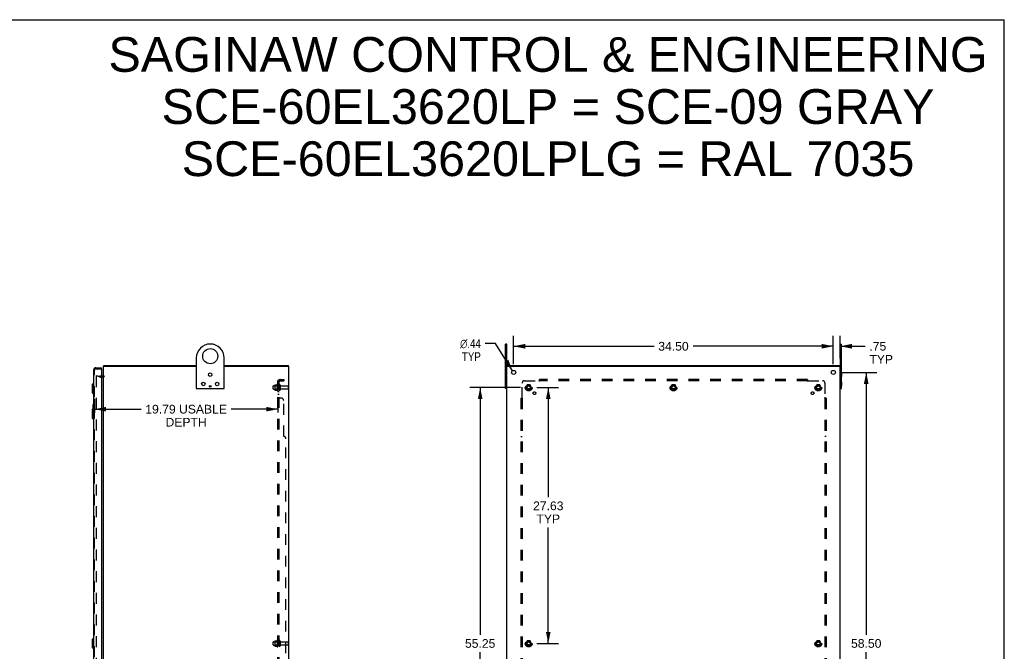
# Model space of a CAD drawing. Header units: inches. Extents: x 0 to 212, y 0 to 138.
# Tile 7 of 7: x 106 to 212, y 69 to 138. Entities that reach past the tile are written whole.
import ezdxf

# ---------------------------------------------------------------- set-up
doc = ezdxf.new("R2010")
doc.units = ezdxf.units.IN
doc.header["$LTSCALE"] = 11.6875
doc.header["$MEASUREMENT"] = 0
doc.linetypes.add('HIDDEN', pattern=[0.2, 0.1, -0.1])
doc.layers.get('0').update_dxf_attribs({"linetype": 'CONTINUOUS'})
for name, color, linetype in [('DEFAULT_2', 8, 'HIDDEN'), ('DIMENSIONS', 7, 'CONTINUOUS'), ('DOOR_ASSEMBLY', 7, 'CONTINUOUS'), ('SUBPANEL', 7, 'CONTINUOUS')]:
    doc.layers.add(name, color=color, linetype=linetype)
doc.styles.get("Standard").update_dxf_attribs({"font": 'arial.ttf'})
doc.styles.add('TEXTSTYLE_1', font='gdt', dxfattribs={"width": 0.8})
doc.dimstyles.new('DIMSTYLE_1', dxfattribs={"dimtxt": 0.9375, "dimasz": 1.25, "dimexe": 0.09, "dimexo": 0.07, "dimgap": 0.0375, "dimtad": 0, "dimtih": 1, "dimtoh": 1, "dimzin": 4, "dimdsep": 46, "dimtxsty": 'Standard', "dimblk": '_FILLED', "dimblk1": '_FILLED', "dimblk2": '_FILLED', "dimcen": 0.09, "dimadec": 3, "dimazin": 1, "dimtfac": 1, "dimtdec": 3, "dimtofl": 0, "dimtmove": 0, "dimatfit": 3, "dimldrblk": '_FILLED', "dimfxl": 0, "dimtolj": 1, "dimtzin": 4, "dimarcsym": 0})
doc.dimstyles.new('DIMSTYLE_2', dxfattribs={"dimtxt": 0.9375, "dimasz": 1.25, "dimexe": 0.09, "dimexo": 0.07, "dimgap": 0.09, "dimtad": 0, "dimtih": 1, "dimtoh": 1, "dimzin": 4, "dimdsep": 46, "dimtxsty": 'Standard', "dimblk": '_FILLED', "dimblk1": '_FILLED', "dimblk2": '_FILLED', "dimcen": 0.09, "dimadec": 3, "dimazin": 1, "dimtfac": 1, "dimtdec": 3, "dimtofl": 0, "dimtmove": 0, "dimatfit": 1, "dimldrblk": '_FILLED', "dimfxl": 0, "dimtolj": 1, "dimtzin": 4, "dimarcsym": 0})

# ---------------------------------------------------------------- blocks, each defined once
blk = doc.blocks.new('_FILLED')
at = {"color": 0, "linetype": 'ByBlock'}
blk.add_solid([(0, 0), (-1, 0.2), (-1, -0.2)], dxfattribs=at)
blk = doc.blocks.new('*D6')
at = {"layer": 'DIMENSIONS', "color": 2, "linetype": 'Continuous'}
for p, q in [((114.32, 96.6), (114.32, 95.08)), ((134.11, 96.6), (134.11, 95.11)), ((114.32, 95.47), (119.35, 95.47)), ((134.11, 95.47), (129.08, 95.47))]:
    blk.add_line(p, q, dxfattribs=at)
at = {"layer": 'DIMENSIONS', "color": 2, "linetype": 'Continuous', "xscale": 1.25, "yscale": 1.25, "zscale": 1.25, "rotation": 180}
blk.add_blockref('_FILLED', (114.32, 95.47), dxfattribs=at)
at = {"layer": 'DIMENSIONS', "color": 2, "linetype": 'Continuous', "xscale": 1.25, "yscale": 1.25, "zscale": 1.25}
blk.add_blockref('_FILLED', (134.11, 95.47), dxfattribs=at)
at = {"layer": 'DIMENSIONS', "color": 2, "linetype": 'Continuous', "insert": (124.21, 95.94), "char_height": 0.9375, "width": 8.7965, "attachment_point": 2, "line_spacing_factor": 0.9}
blk.add_mtext('19.79 USABLE\\PDEPTH', dxfattribs=at)
blk = doc.blocks.new('*D7')
at = {"layer": 'DIMENSIONS', "color": 2, "linetype": 'Continuous'}
for p, q in [((194.05, 100.31), (194.05, 103.39)), ((194.8, 100.99), (194.8, 103.39)), ((194.05, 102.26), (191.55, 102.26)), ((194.8, 102.26), (197.47, 102.26))]:
    blk.add_line(p, q, dxfattribs=at)
at = {"layer": 'DIMENSIONS', "color": 2, "linetype": 'Continuous', "xscale": 1.25, "yscale": 1.25, "zscale": 1.25}
blk.add_blockref('_FILLED', (194.05, 102.26), dxfattribs=at)
at = {"layer": 'DIMENSIONS', "color": 2, "linetype": 'Continuous', "xscale": 1.25, "yscale": 1.25, "zscale": 1.25, "rotation": 180}
blk.add_blockref('_FILLED', (194.8, 102.26), dxfattribs=at)
at = {"layer": 'DIMENSIONS', "color": 2, "linetype": 'Continuous', "insert": (197.94, 102.73), "char_height": 0.938, "width": 2.5407, "attachment_point": 1, "line_spacing_factor": 0.9}
blk.add_mtext('.75\\PTYP', dxfattribs=at)
blk = doc.blocks.new('*D9')
at = {"layer": 'DIMENSIONS', "color": 2, "linetype": 'Continuous'}
for p, q in [((159.55, 100.31), (159.55, 103.39)), ((194.05, 100.31), (194.05, 103.39)), ((159.55, 102.26), (174.7, 102.26)), ((194.05, 102.26), (178.91, 102.26))]:
    blk.add_line(p, q, dxfattribs=at)
at = {"layer": 'DIMENSIONS', "color": 2, "linetype": 'Continuous', "xscale": 1.25, "yscale": 1.25, "zscale": 1.25, "rotation": 180}
blk.add_blockref('_FILLED', (159.55, 102.26), dxfattribs=at)
at = {"layer": 'DIMENSIONS', "color": 2, "linetype": 'Continuous', "xscale": 1.25, "yscale": 1.25, "zscale": 1.25}
blk.add_blockref('_FILLED', (194.05, 102.26), dxfattribs=at)
at = {"layer": 'DIMENSIONS', "color": 2, "linetype": 'Continuous', "insert": (176.8, 102.73), "char_height": 0.938, "width": 3.276, "attachment_point": 2, "line_spacing_factor": 0.9}
blk.add_mtext('34.50', dxfattribs=at)
blk = doc.blocks.new('*D10')
at = {"layer": 'DIMENSIONS', "color": 2, "linetype": 'Continuous'}
for p, q in [((194.93, 99.44), (198.73, 99.44)), ((197.6, 99.44), (197.6, 71.13)), ((197.6, 40.94), (197.6, 69.25)), ((194.93, 40.94), (198.73, 40.94))]:
    blk.add_line(p, q, dxfattribs=at)
at = {"layer": 'DIMENSIONS', "color": 2, "linetype": 'Continuous', "xscale": 1.25, "yscale": 1.25, "zscale": 1.25}
for p, rotation in [((197.6, 99.44), 90), ((197.6, 40.94), 270)]:
    blk.add_blockref('_FILLED', p, dxfattribs=dict(at, rotation=rotation))
at = {"layer": 'DIMENSIONS', "color": 2, "linetype": 'Continuous', "insert": (197.6, 70.66), "char_height": 0.938, "width": 3.276, "attachment_point": 2, "line_spacing_factor": 0.9}
blk.add_mtext('58.50', dxfattribs=at)
blk = doc.blocks.new('*D11')
at = {"layer": 'DIMENSIONS', "color": 2, "linetype": 'Continuous'}
for p, q in [((157.58, 102.55), (156.48, 102.55)), ((159.44, 99.62), (157.58, 102.55))]:
    blk.add_line(p, q, dxfattribs=at)
at = {"layer": 'DIMENSIONS', "color": 2, "linetype": 'Continuous', "xscale": 1.25, "yscale": 1.25, "zscale": 1.25, "rotation": 302.4569621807}
blk.add_blockref('_FILLED', (159.44, 99.62), dxfattribs=at)
at = {"layer": 'DIMENSIONS', "color": 2, "linetype": 'Continuous', "insert": (156.01, 103.02), "char_height": 0.9375, "width": 3.0692, "attachment_point": 3, "line_spacing_factor": 0.9, "style": 'TEXTSTYLE_1'}
blk.add_mtext('{\\fgdt;n}\\fArial;.44\\PTYP', dxfattribs=at)
blk = doc.blocks.new('*D12')
at = {"layer": 'DIMENSIONS', "color": 2, "linetype": 'Continuous'}
for p, q in [((160.3, 97.81), (154.81, 97.81)), ((155.94, 97.81), (155.94, 71.13)), ((155.94, 42.56), (155.94, 69.25)), ((160.3, 42.56), (154.81, 42.56))]:
    blk.add_line(p, q, dxfattribs=at)
at = {"layer": 'DIMENSIONS', "color": 2, "linetype": 'Continuous', "xscale": 1.25, "yscale": 1.25, "zscale": 1.25}
for p, rotation in [((155.94, 97.81), 90), ((155.94, 42.56), 270)]:
    blk.add_blockref('_FILLED', p, dxfattribs=dict(at, rotation=rotation))
at = {"layer": 'DIMENSIONS', "color": 2, "linetype": 'Continuous', "insert": (155.94, 70.66), "char_height": 0.938, "width": 3.276, "attachment_point": 2, "line_spacing_factor": 0.9}
blk.add_mtext('55.25', dxfattribs=at)
blk = doc.blocks.new('*D13')
at = {"layer": 'DIMENSIONS', "color": 2, "linetype": 'Continuous'}
for p, q in [((162.05, 97.81), (164.41, 97.81)), ((163.29, 97.81), (163.29, 85.98)), ((163.29, 70.19), (163.29, 82.7)), ((162.05, 70.19), (164.41, 70.19))]:
    blk.add_line(p, q, dxfattribs=at)
at = {"layer": 'DIMENSIONS', "color": 2, "linetype": 'Continuous', "xscale": 1.25, "yscale": 1.25, "zscale": 1.25}
for p, rotation in [((163.29, 97.81), 90), ((163.29, 70.19), 270)]:
    blk.add_blockref('_FILLED', p, dxfattribs=dict(at, rotation=rotation))
at = {"layer": 'DIMENSIONS', "color": 2, "linetype": 'Continuous', "insert": (163.29, 85.51), "char_height": 0.938, "width": 3.276, "attachment_point": 2, "line_spacing_factor": 0.9}
blk.add_mtext('27.63\\PTYP', dxfattribs=at)

msp = doc.modelspace()

# ---------------------------------------------------------------- linework, layer by layer
at = {"color": 7, "linetype": 'Continuous'}
for p, q in [((0, 137.5), (212.5, 137.5)), ((212.5, 0), (212.5, 137.5)), ((158.803, 102.5), (158.678, 102.5)), ((158.803, 100.115), (158.803, 102.5)), ((194.803, 102.5), (194.803, 100.115)), ((194.803, 102.5), (194.928, 102.5)), ((115.311, 100.115), (115.423, 100.115)), ((115.334, 100.115), (115.334, 100.19)), ((135.308, 100.115), (135.211, 100.115)), ((135.258, 100.115), (135.258, 100.19)), ((158.806, 100.115), (158.905, 100.115)), ((158.836, 100.115), (158.836, 100.19)), ((194.801, 100.115), (194.702, 100.115)), ((194.77, 100.115), (194.77, 100.19)), ((158.672, 99.378), (158.672, 99.002)), ((158.672, 99.378), (158.678, 99.378)), ((158.672, 99.002), (158.678, 99.002)), ((194.934, 99.378), (194.928, 99.378)), ((194.934, 99.002), (194.928, 99.002)), ((194.934, 99.378), (194.934, 99.002)), ((158.672, 98.378), (158.672, 98.002)), ((158.672, 98.378), (158.678, 98.378)), ((158.672, 98.002), (158.678, 98.002)), ((194.934, 98.378), (194.928, 98.378)), ((194.934, 98.002), (194.928, 98.002)), ((194.934, 98.378), (194.934, 98.002)), ((158.803, 97.69), (158.678, 97.69)), ((194.803, 97.69), (194.928, 97.69))]:
    msp.add_line(p, q, dxfattribs=at)
at = {"color": 3, "linetype": 'Continuous'}
for p, q in [((158.678, 97.69), (158.678, 102.5)), ((194.928, 97.69), (194.928, 102.5)), ((125.311, 101), (125.311, 97.705)), ((128.311, 97.705), (128.311, 101)), ((115.311, 40.265), (115.311, 100.115)), ((115.311, 100.115), (115.311, 100.115)), ((115.334, 100.19), (125.311, 100.19)), ((115.423, 100.115), (125.311, 100.115)), ((128.311, 100.19), (135.258, 100.19)), ((128.311, 100.115), (135.201, 100.115)), ((135.308, 100.115), (135.311, 100.115)), ((135.311, 40.265), (135.311, 100.115)), ((158.803, 40.265), (158.803, 100.115)), ((158.803, 100.115), (158.806, 100.115)), ((158.836, 100.19), (194.77, 100.19)), ((158.913, 100.115), (194.694, 100.115)), ((194.801, 100.115), (194.803, 100.115)), ((194.803, 40.265), (194.803, 100.115)), ((115.269, 99.015), (115.068, 99.015)), ((125.326, 97.69), (128.296, 97.69))]:
    msp.add_line(p, q, dxfattribs=at)
for centre, radius in [((126.811, 101.19), 0.815), ((159.553, 99.44), 0.219), ((194.053, 99.44), 0.219), ((126.811, 97.94), 0.094)]:
    msp.add_circle(centre, radius, dxfattribs=at)
at = {"color": 7, "linetype": 'Continuous'}
for centre in [(126.811, 99.19), (126.061, 98.19), (127.561, 98.19)]:
    msp.add_circle(centre, 0.188, dxfattribs=at)
at = {"color": 3, "linetype": 'Continuous'}
for centre, radius, start, end in [((126.811, 101), 1.5, 0, 180), ((115.269, 99.057), 0.042, 270, 360), ((125.326, 97.705), 0.015, 180, 270), ((128.296, 97.705), 0.015, 270, 360)]:
    msp.add_arc(centre, radius, start, end, dxfattribs=at)
at = {"layer": 'DEFAULT_2', "color": 8, "linetype": 'HIDDEN'}
for p, q in [((114.517, 99.119), (114.498, 99.047)), ((114.884, 98.943), (114.498, 99.047)), ((114.498, 99.019), (114.498, 99.017)), ((114.498, 99.017), (114.498, 41.362)), ((114.517, 99.037), (114.516, 99.037)), ((114.517, 99.119), (114.904, 99.016)), ((115.068, 99.015), (114.91, 99.015)), ((114.91, 98.94), (115.269, 98.94)), ((133.611, 97.657), (133.611, 97.972)), ((133.641, 98.002), (134.236, 98.002)), ((133.775, 98.07), (133.775, 97.559)), ((133.795, 97.998), (133.775, 98.018)), ((133.785, 98.092), (134.013, 98.092)), ((133.795, 97.998), (133.795, 97.631)), ((134.091, 97.998), (133.795, 97.998)), ((134.041, 98.171), (134.041, 97.459)), ((134.091, 97.998), (134.111, 98.018)), ((134.091, 97.998), (134.091, 97.631)), ((134.111, 98.149), (134.111, 97.481)), ((134.236, 98.072), (134.236, 97.557)), ((134.346, 98.072), (134.346, 97.557)), ((134.408, 97.98), (135.206, 97.98)), ((135.236, 97.95), (135.236, 97.68)), ((161.015, 98.087), (160.861, 97.82)), ((160.861, 97.81), (161.015, 97.542)), ((161.333, 98.092), (161.024, 98.092)), ((161.496, 97.82), (161.342, 98.087)), ((161.342, 97.542), (161.496, 97.81)), ((176.64, 98.087), (176.486, 97.82)), ((176.486, 97.81), (176.64, 97.542)), ((176.958, 98.092), (176.649, 98.092)), ((177.121, 97.82), (176.967, 98.087)), ((176.967, 97.542), (177.121, 97.81)), ((192.265, 98.087), (192.111, 97.82)), ((192.111, 97.81), (192.265, 97.542)), ((192.583, 98.092), (192.274, 98.092)), ((192.746, 97.82), (192.592, 98.087)), ((192.592, 97.542), (192.746, 97.81)), ((133.641, 97.627), (134.236, 97.627)), ((133.795, 97.631), (133.775, 97.611)), ((133.785, 97.537), (134.013, 97.537)), ((134.091, 97.631), (133.795, 97.631)), ((134.091, 97.631), (134.111, 97.611)), ((134.408, 97.65), (135.206, 97.65)), ((161.333, 97.537), (161.024, 97.537)), ((176.958, 97.537), (176.649, 97.537)), ((192.583, 97.537), (192.274, 97.537)), ((133.611, 70.032), (133.611, 70.347)), ((133.641, 70.377), (134.236, 70.377)), ((133.775, 70.445), (133.775, 69.934)), ((133.795, 70.373), (133.775, 70.393)), ((133.785, 70.467), (134.013, 70.467)), ((134.091, 70.373), (133.795, 70.373)), ((133.795, 70.373), (133.795, 70.006)), ((134.041, 70.546), (134.041, 69.834)), ((134.091, 70.373), (134.111, 70.393)), ((134.091, 70.373), (134.091, 70.006)), ((134.111, 70.524), (134.111, 69.856)), ((134.236, 70.447), (134.236, 69.932)), ((134.346, 70.447), (134.346, 69.932)), ((134.408, 70.355), (135.206, 70.355)), ((135.236, 70.325), (135.236, 70.055)), ((161.015, 70.462), (160.861, 70.195)), ((160.861, 70.185), (161.015, 69.917)), ((161.333, 70.467), (161.024, 70.467)), ((161.496, 70.195), (161.342, 70.462)), ((161.342, 69.917), (161.496, 70.185)), ((192.265, 70.462), (192.111, 70.195)), ((192.111, 70.185), (192.265, 69.917)), ((192.583, 70.467), (192.274, 70.467)), ((192.746, 70.195), (192.592, 70.462)), ((192.592, 69.917), (192.746, 70.185)), ((133.641, 70.002), (134.236, 70.002)), ((133.795, 70.006), (133.775, 69.986)), ((133.785, 69.912), (134.013, 69.912)), ((134.091, 70.006), (133.795, 70.006)), ((134.091, 70.006), (134.111, 69.986)), ((134.408, 70.025), (135.206, 70.025)), ((161.333, 69.912), (161.024, 69.912)), ((192.583, 69.912), (192.274, 69.912))]:
    msp.add_line(p, q, dxfattribs=at)
for points in [[(114.516, 99.037), (114.513, 99.037), (114.511, 99.036), (114.509, 99.035), (114.507, 99.034), (114.505, 99.033), (114.504, 99.031), (114.502, 99.03), (114.501, 99.028), (114.5, 99.026), (114.499, 99.024), (114.499, 99.022), (114.498, 99.019)], [(114.522, 99.036), (114.52, 99.037), (114.518, 99.037), (114.517, 99.037)]]:
    msp.add_lwpolyline(points, dxfattribs=at)
for centre, radius in [((161.178, 97.815), 0.372), ((161.178, 97.815), 0.356), ((161.178, 97.815), 0.312), ((161.178, 97.815), 0.204), ((161.178, 97.815), 0.188), ((161.178, 97.815), 0.183), ((161.178, 97.815), 0.165), ((176.803, 97.815), 0.372), ((176.803, 97.815), 0.356), ((176.803, 97.815), 0.312), ((176.803, 97.815), 0.204), ((176.803, 97.815), 0.188), ((176.803, 97.815), 0.183), ((176.803, 97.815), 0.165), ((192.428, 97.815), 0.372), ((192.428, 97.815), 0.356), ((192.428, 97.815), 0.312), ((192.428, 97.815), 0.204), ((192.428, 97.815), 0.188), ((192.428, 97.815), 0.183), ((192.428, 97.815), 0.165), ((161.178, 70.19), 0.372), ((161.178, 70.19), 0.356), ((161.178, 70.19), 0.312), ((161.178, 70.19), 0.204), ((161.178, 70.19), 0.188), ((161.178, 70.19), 0.183), ((161.178, 70.19), 0.165), ((192.428, 70.19), 0.372), ((192.428, 70.19), 0.356), ((192.428, 70.19), 0.312), ((192.428, 70.19), 0.204), ((192.428, 70.19), 0.188), ((192.428, 70.19), 0.183), ((192.428, 70.19), 0.165)]:
    msp.add_circle(centre, radius, dxfattribs=at)
for centre, radius, start, end in [((114.91, 99.04), 0.1, 255, 270), ((114.91, 99.04), 0.025, 255, 270), ((115.269, 99.057), 0.117, 270, 360), ((133.641, 97.972), 0.03, 90, 180), ((133.785, 98.082), 0.01, 90, 174.80617), ((133.916, 98.07), 0.141, 174.79195, 180), ((133.994, 98.102), 0.01, 270, 336.03207), ((134.641, 97.815), 0.698, 149.33687, 156.03207), ((134.072, 98.149), 0.0384, 0, 145.55034), ((134.291, 98.072), 0.055, 0, 180), ((134.408, 98.042), 0.0625, 180, 270), ((135.206, 97.95), 0.03, 0, 90), ((160.87, 97.815), 0.01, 150.01268, 209.98829), ((161.024, 98.082), 0.01, 90.01235, 149.98915), ((161.333, 98.082), 0.01, 30.01204, 89.98872), ((161.487, 97.815), 0.01, 330.01268, 29.98829), ((176.495, 97.815), 0.01, 150.01268, 209.98829), ((176.649, 98.082), 0.01, 90.01235, 149.98915), ((176.958, 98.082), 0.01, 30.01204, 89.98872), ((177.112, 97.815), 0.01, 330.01268, 29.98829), ((192.12, 97.815), 0.01, 150.01268, 209.98829), ((192.274, 98.082), 0.01, 90.01235, 149.98915), ((192.583, 98.082), 0.01, 30.01204, 89.98872), ((192.737, 97.815), 0.01, 330.01268, 29.98829), ((133.641, 97.657), 0.03, 180, 270), ((133.916, 97.559), 0.141, 180, 185.20805), ((133.785, 97.547), 0.01, 185.19383, 270), ((133.994, 97.527), 0.01, 23.96793, 90), ((134.641, 97.815), 0.698, 203.96793, 210.66313), ((134.072, 97.481), 0.0384, 214.44966, 360), ((134.291, 97.557), 0.055, 180, 360), ((134.408, 97.587), 0.0625, 90, 180), ((135.206, 97.68), 0.03, 270, 360), ((161.024, 97.547), 0.01, 210.01204, 269.98872), ((161.333, 97.547), 0.01, 270.01235, 329.98915), ((176.649, 97.547), 0.01, 210.01204, 269.98872), ((176.958, 97.547), 0.01, 270.01235, 329.98915), ((192.274, 97.547), 0.01, 210.01204, 269.98872), ((192.583, 97.547), 0.01, 270.01235, 329.98915), ((133.641, 70.347), 0.03, 90, 180), ((133.785, 70.457), 0.01, 90, 174.80617), ((133.916, 70.445), 0.141, 174.79195, 180), ((133.994, 70.477), 0.01, 270, 336.03207), ((134.641, 70.19), 0.698, 149.33687, 156.03207), ((134.072, 70.524), 0.0384, 0, 145.55034), ((134.291, 70.447), 0.055, 0, 180), ((134.408, 70.417), 0.0625, 180, 270), ((135.206, 70.325), 0.03, 0, 90), ((160.87, 70.19), 0.01, 150.01268, 209.98829), ((161.024, 70.457), 0.01, 90.01235, 149.98915), ((161.333, 70.457), 0.01, 30.01204, 89.98872), ((161.487, 70.19), 0.01, 330.01268, 29.98829), ((192.12, 70.19), 0.01, 150.01268, 209.98829), ((192.274, 70.457), 0.01, 90.01235, 149.98915), ((192.583, 70.457), 0.01, 30.01204, 89.98872), ((192.737, 70.19), 0.01, 330.01268, 29.98829), ((133.641, 70.032), 0.03, 180, 270), ((133.916, 69.934), 0.141, 180, 185.20805), ((133.785, 69.922), 0.01, 185.19383, 270), ((133.994, 69.902), 0.01, 23.96793, 90), ((134.641, 70.19), 0.698, 203.96793, 210.66313), ((134.072, 69.856), 0.0384, 214.44966, 360), ((134.291, 69.932), 0.055, 180, 360), ((134.408, 69.962), 0.0625, 90, 180), ((135.206, 70.055), 0.03, 270, 360), ((161.024, 69.922), 0.01, 210.01204, 269.98872), ((161.333, 69.922), 0.01, 270.01235, 329.98915), ((192.274, 69.922), 0.01, 210.01204, 269.98872), ((192.583, 69.922), 0.01, 270.01235, 329.98915)]:
    msp.add_arc(centre, radius, start, end, dxfattribs=at)
at = {"layer": 'DOOR_ASSEMBLY', "color": 3, "linetype": 'Continuous'}
for p, q in [((114.46, 99.94), (115.068, 99.94)), ((114.214, 99.693), (114.214, 40.686)), ((115.068, 99.821), (115.068, 40.559))]:
    msp.add_line(p, q, dxfattribs=at)
at = {"layer": 'DOOR_ASSEMBLY', "color": 7, "linetype": 'Continuous'}
for p, q in [((115.068, 99.836), (115.068, 99.94)), ((115.068, 99.836), (115.053, 99.836)), ((114.056, 98.123), (114.174, 98.241)), ((114.056, 98.123), (114.056, 97.257)), ((114.174, 98.241), (114.174, 97.139)), ((114.174, 98.241), (114.214, 98.241)), ((114.056, 97.257), (114.174, 97.139)), ((114.174, 97.139), (114.214, 97.139)), ((114.154, 95.925), (114.154, 95.47)), ((114.214, 95.94), (114.169, 95.94)), ((114.2, 95.84), (114.2, 95.491)), ((114.056, 95.373), (114.174, 95.491)), ((114.056, 95.373), (114.056, 94.507)), ((114.174, 95.491), (114.174, 94.389)), ((114.174, 95.491), (114.214, 95.491)), ((114.056, 94.507), (114.174, 94.389)), ((114.174, 94.389), (114.214, 94.389)), ((114.056, 70.623), (114.174, 70.741)), ((114.056, 70.623), (114.056, 69.757)), ((114.174, 70.741), (114.174, 69.639)), ((114.174, 70.741), (114.214, 70.741)), ((114.056, 69.757), (114.174, 69.639)), ((114.174, 69.639), (114.214, 69.639))]:
    msp.add_line(p, q, dxfattribs=at)
at = {"layer": 'DOOR_ASSEMBLY', "color": 8, "linetype": 'HIDDEN'}
for p, q in [((114.318, 40.686), (114.318, 99.693)), ((114.46, 99.836), (115.053, 99.836))]:
    msp.add_line(p, q, dxfattribs=at)
at = {"layer": 'DOOR_ASSEMBLY', "color": 7, "linetype": 'Continuous'}
msp.add_lwpolyline([(114.199, 95.876), (114.199, 95.87), (114.2, 95.864), (114.2, 95.858), (114.2, 95.852), (114.2, 95.846), (114.2, 95.84)], dxfattribs=at)
at = {"layer": 'DOOR_ASSEMBLY', "color": 3, "linetype": 'Continuous'}
for centre, radius, start, end in [((114.46, 99.693), 0.246, 90, 180), ((115.053, 99.821), 0.015, 0, 90)]:
    msp.add_arc(centre, radius, start, end, dxfattribs=at)
at = {"layer": 'DOOR_ASSEMBLY', "color": 8, "linetype": 'HIDDEN'}
msp.add_arc((114.46, 99.693), 0.142, 90, 180, dxfattribs=at)
at = {"layer": 'DOOR_ASSEMBLY', "color": 7, "linetype": 'Continuous'}
for centre, start, end in [((114.169, 95.925), 90, 180), ((114.199, 95.925), 0, 90)]:
    msp.add_arc(centre, 0.015, start, end, dxfattribs=at)
at = {"layer": 'SUBPANEL', "color": 8, "linetype": 'HIDDEN'}
for p, q in [((134.111, 41.846), (134.111, 98.533)), ((134.236, 98.533), (134.111, 98.533)), ((134.236, 98.065), (134.111, 98.065)), ((134.165, 98.572), (134.261, 98.493)), ((134.189, 98.531), (134.191, 98.531)), ((134.191, 98.531), (134.192, 98.53)), ((134.192, 98.53), (134.194, 98.53)), ((134.194, 98.53), (134.195, 98.529)), ((134.195, 98.529), (134.197, 98.529)), ((134.197, 98.529), (134.198, 98.529)), ((134.198, 98.529), (134.2, 98.528)), ((134.2, 98.528), (134.201, 98.528)), ((134.204, 98.527), (134.205, 98.526)), ((134.236, 98.513), (134.235, 98.514)), ((134.236, 41.846), (134.236, 98.533)), ((134.348, 98.658), (134.736, 98.658)), ((134.348, 98.533), (134.736, 98.533)), ((134.736, 98.658), (134.736, 98.533)), ((160.46, 96.694), (160.46, 98.283)), ((160.71, 98.533), (162.299, 98.533)), ((162.318, 98.552), (162.311, 98.546)), ((162.335, 98.493), (162.335, 98.658)), ((191.272, 98.658), (162.335, 98.658)), ((191.272, 98.533), (162.335, 98.533)), ((191.272, 98.658), (191.272, 98.493)), ((191.308, 98.533), (192.897, 98.533)), ((193.147, 98.283), (193.147, 96.694)), ((134.236, 97.565), (134.111, 97.565)), ((134.236, 97.337), (134.111, 97.337)), ((134.236, 97.056), (134.111, 97.056)), ((134.111, 96.692), (134.111, 96.694)), ((134.236, 96.694), (134.111, 96.694)), ((134.112, 96.689), (134.111, 96.691)), ((134.116, 96.684), (134.114, 96.686)), ((134.148, 96.668), (134.144, 96.669)), ((134.163, 96.66), (134.16, 96.662)), ((134.165, 96.658), (134.163, 96.66)), ((134.486, 96.658), (134.165, 96.658)), ((134.261, 96.665), (134.261, 96.667)), ((134.736, 92.533), (134.736, 96.408)), ((160.335, 96.658), (160.335, 43.721)), ((160.335, 96.658), (160.501, 96.658)), ((160.46, 96.658), (160.46, 43.721)), ((193.272, 96.658), (193.106, 96.658)), ((193.147, 96.658), (193.147, 43.721)), ((193.166, 96.676), (193.159, 96.682)), ((193.272, 96.658), (193.272, 43.721)), ((160.335, 92.533), (160.46, 92.533)), ((193.272, 92.533), (193.147, 92.533)), ((134.986, 48.096), (134.986, 92.283)), ((134.236, 70.44), (134.111, 70.44)), ((134.236, 69.94), (134.111, 69.94))]:
    msp.add_line(p, q, dxfattribs=at)
for points in [[(134.133, 98.554), (134.13, 98.552), (134.127, 98.551), (134.124, 98.549), (134.121, 98.548), (134.118, 98.546), (134.116, 98.544), (134.114, 98.542), (134.113, 98.54), (134.112, 98.538), (134.111, 98.537), (134.111, 98.535), (134.111, 98.533)], [(134.165, 98.572), (134.163, 98.57), (134.16, 98.568), (134.158, 98.566), (134.155, 98.564), (134.151, 98.562), (134.148, 98.56), (134.144, 98.558), (134.14, 98.557), (134.133, 98.554)], [(134.179, 98.533), (134.178, 98.533), (134.178, 98.533), (134.177, 98.534), (134.177, 98.534), (134.177, 98.534), (134.176, 98.534), (134.176, 98.534), (134.176, 98.534)], [(134.176, 98.534), (134.176, 98.534), (134.176, 98.534), (134.176, 98.534), (134.176, 98.534), (134.176, 98.534), (134.177, 98.533), (134.177, 98.533), (134.178, 98.533), (134.178, 98.533), (134.179, 98.533), (134.179, 98.533), (134.18, 98.533), (134.18, 98.533), (134.181, 98.533), (134.182, 98.533), (134.182, 98.533), (134.183, 98.532), (134.183, 98.532), (134.184, 98.532), (134.185, 98.532), (134.185, 98.532), (134.186, 98.532), (134.187, 98.532), (134.187, 98.532), (134.188, 98.531), (134.189, 98.531), (134.189, 98.531)], [(134.201, 98.528), (134.203, 98.527), (134.204, 98.527)], [(134.205, 98.526), (134.207, 98.526), (134.208, 98.525), (134.209, 98.525), (134.21, 98.525), (134.211, 98.524), (134.211, 98.524), (134.212, 98.524), (134.213, 98.523), (134.214, 98.523), (134.215, 98.523), (134.216, 98.522), (134.217, 98.522), (134.218, 98.521), (134.219, 98.521), (134.22, 98.521), (134.221, 98.52), (134.222, 98.52), (134.223, 98.519), (134.223, 98.519), (134.224, 98.519), (134.225, 98.518), (134.226, 98.518), (134.227, 98.518), (134.227, 98.517), (134.228, 98.517), (134.229, 98.516), (134.23, 98.516), (134.23, 98.516), (134.231, 98.515), (134.232, 98.515), (134.233, 98.515), (134.233, 98.514), (134.234, 98.514), (134.235, 98.514), (134.235, 98.513), (134.236, 98.513), (134.236, 98.513), (134.237, 98.512), (134.237, 98.512), (134.238, 98.512), (134.238, 98.511), (134.239, 98.511), (134.239, 98.511), (134.24, 98.511), (134.24, 98.511)], [(134.25, 98.51), (134.248, 98.512), (134.246, 98.514), (134.244, 98.516), (134.242, 98.519), (134.241, 98.521), (134.239, 98.524), (134.238, 98.526), (134.237, 98.528), (134.236, 98.53), (134.236, 98.532), (134.236, 98.533)], [(134.24, 98.511), (134.24, 98.51), (134.24, 98.51), (134.24, 98.511), (134.239, 98.511), (134.239, 98.511), (134.239, 98.511), (134.239, 98.511), (134.238, 98.511), (134.238, 98.512), (134.238, 98.512), (134.237, 98.512), (134.237, 98.513), (134.236, 98.513)], [(134.261, 98.493), (134.262, 98.493), (134.262, 98.494), (134.262, 98.495), (134.261, 98.496), (134.261, 98.497), (134.26, 98.498), (134.259, 98.499), (134.258, 98.501), (134.257, 98.503), (134.255, 98.504), (134.254, 98.506), (134.25, 98.51)], [(162.311, 98.546), (162.309, 98.544), (162.307, 98.542), (162.306, 98.54), (162.304, 98.538), (162.302, 98.537), (162.301, 98.535), (162.299, 98.533)], [(162.312, 98.514), (162.31, 98.519), (162.308, 98.521), (162.307, 98.524), (162.305, 98.526), (162.304, 98.528), (162.302, 98.53), (162.301, 98.532), (162.299, 98.533)], [(162.335, 98.493), (162.333, 98.493), (162.331, 98.494), (162.33, 98.495), (162.328, 98.496), (162.327, 98.497), (162.325, 98.498), (162.323, 98.499), (162.322, 98.501), (162.32, 98.503), (162.319, 98.504), (162.318, 98.506), (162.316, 98.508), (162.315, 98.51), (162.314, 98.512), (162.312, 98.514)], [(162.335, 98.572), (162.333, 98.57), (162.332, 98.568), (162.33, 98.566), (162.328, 98.564), (162.327, 98.562), (162.325, 98.56), (162.324, 98.558), (162.322, 98.557), (162.321, 98.555), (162.319, 98.554), (162.318, 98.552)], [(191.272, 98.572), (191.274, 98.57), (191.275, 98.568), (191.277, 98.566), (191.279, 98.564), (191.28, 98.562), (191.282, 98.56), (191.283, 98.558), (191.285, 98.557), (191.286, 98.555), (191.288, 98.554), (191.289, 98.552)], [(191.272, 98.493), (191.274, 98.493), (191.276, 98.494), (191.277, 98.495), (191.279, 98.496), (191.28, 98.497), (191.282, 98.498), (191.284, 98.499), (191.285, 98.501), (191.287, 98.503), (191.288, 98.504), (191.289, 98.506), (191.291, 98.508), (191.292, 98.51), (191.293, 98.512), (191.295, 98.514), (191.297, 98.519)], [(191.289, 98.552), (191.296, 98.546), (191.298, 98.544), (191.3, 98.542), (191.301, 98.54), (191.303, 98.538), (191.305, 98.537), (191.306, 98.535), (191.308, 98.533)], [(191.297, 98.519), (191.299, 98.521), (191.3, 98.524), (191.302, 98.526), (191.303, 98.528), (191.305, 98.53), (191.306, 98.532), (191.308, 98.533)], [(134.121, 96.68), (134.118, 96.682), (134.116, 96.684), (134.114, 96.686), (134.113, 96.688), (134.112, 96.689), (134.111, 96.691), (134.111, 96.692), (134.111, 96.694)], [(134.242, 96.684), (134.241, 96.685), (134.239, 96.687), (134.238, 96.688), (134.237, 96.69), (134.236, 96.691), (134.236, 96.692), (134.236, 96.694)], [(134.246, 96.681), (134.244, 96.682), (134.242, 96.684), (134.241, 96.685), (134.239, 96.687), (134.238, 96.688), (134.237, 96.69), (134.236, 96.691), (134.236, 96.692), (134.236, 96.694)], [(160.441, 96.676), (160.447, 96.682), (160.449, 96.684), (160.451, 96.686), (160.453, 96.688), (160.455, 96.689), (160.457, 96.691), (160.458, 96.692), (160.46, 96.694)], [(160.474, 96.684), (160.472, 96.685), (160.47, 96.687), (160.467, 96.688), (160.465, 96.69), (160.463, 96.691), (160.461, 96.692), (160.46, 96.694)], [(193.128, 96.681), (193.133, 96.684), (193.135, 96.685), (193.137, 96.687), (193.14, 96.688), (193.142, 96.69), (193.144, 96.691), (193.146, 96.692), (193.147, 96.694)], [(193.159, 96.682), (193.158, 96.684), (193.156, 96.686), (193.154, 96.688), (193.152, 96.689), (193.15, 96.691), (193.149, 96.692), (193.147, 96.694)], [(134.144, 96.669), (134.137, 96.672), (134.133, 96.674), (134.13, 96.676), (134.127, 96.677), (134.124, 96.679), (134.121, 96.68)], [(134.16, 96.662), (134.158, 96.663), (134.155, 96.665), (134.151, 96.666), (134.148, 96.668)], [(134.26, 96.668), (134.259, 96.67), (134.258, 96.671), (134.257, 96.673), (134.255, 96.674), (134.254, 96.676), (134.252, 96.677), (134.25, 96.678), (134.246, 96.681)], [(134.261, 96.658), (134.262, 96.66), (134.262, 96.662), (134.262, 96.664), (134.261, 96.665), (134.261, 96.667), (134.26, 96.668), (134.259, 96.67), (134.258, 96.671), (134.257, 96.673), (134.255, 96.674), (134.254, 96.676), (134.252, 96.677)], [(134.262, 96.66), (134.262, 96.662), (134.262, 96.664)], [(160.421, 96.658), (160.423, 96.66), (160.425, 96.662), (160.427, 96.663), (160.429, 96.665), (160.431, 96.666), (160.433, 96.668), (160.435, 96.669), (160.436, 96.671), (160.438, 96.672), (160.44, 96.674), (160.441, 96.676)], [(160.501, 96.658), (160.5, 96.66), (160.499, 96.662), (160.498, 96.664), (160.497, 96.665), (160.496, 96.667), (160.495, 96.668), (160.494, 96.67), (160.492, 96.671), (160.491, 96.673), (160.489, 96.674), (160.487, 96.676), (160.485, 96.677), (160.483, 96.678), (160.481, 96.68), (160.479, 96.681), (160.474, 96.684)], [(193.106, 96.658), (193.107, 96.66), (193.108, 96.662), (193.109, 96.664), (193.11, 96.665), (193.111, 96.667), (193.112, 96.668), (193.113, 96.67), (193.115, 96.671), (193.116, 96.673), (193.118, 96.674), (193.12, 96.676), (193.122, 96.677), (193.124, 96.678), (193.126, 96.68), (193.128, 96.681)], [(193.186, 96.658), (193.184, 96.66), (193.182, 96.662), (193.179, 96.663), (193.178, 96.665), (193.176, 96.666), (193.174, 96.668), (193.172, 96.669), (193.171, 96.671), (193.169, 96.672), (193.167, 96.674), (193.166, 96.676)]]:
    msp.add_lwpolyline(points, dxfattribs=at)
for centre, radius in [((161.178, 97.815), 0.25), ((176.803, 97.815), 0.25), ((192.428, 97.815), 0.25), ((161.797, 97.196), 0.141), ((191.81, 97.196), 0.141), ((161.178, 70.19), 0.25), ((192.428, 70.19), 0.25)]:
    msp.add_circle(centre, radius, dxfattribs=at)
for centre, radius, start, end in [((134.348, 98.421), 0.237, 90, 180), ((134.348, 98.421), 0.112, 90, 180), ((160.71, 98.283), 0.25, 90, 180), ((192.897, 98.283), 0.25, 0, 90), ((134.486, 96.408), 0.25, 0, 90), ((134.736, 92.283), 0.25, 0, 90)]:
    msp.add_arc(centre, radius, start, end, dxfattribs=at)

# ---------------------------------------------------------------- texts
at = {"layer": 'DIMENSIONS', "color": 2, "linetype": 'Continuous', "insert": (163.265, 135.626), "char_height": 3.75, "width": 94.7119, "attachment_point": 2, "line_spacing_factor": 0.9}
msp.add_mtext('SAGINAW CONTROL & ENGINEERING\\PSCE-60EL3620LP = SCE-09 GRAY\\PSCE-60EL3620LPLG = RAL 7035', dxfattribs=at)

# ---------------------------------------------------------------- dimensions: what is measured, and where the dimension line sits
at = {"layer": 'DIMENSIONS', "color": 2, "linetype": 'Continuous'}
for base, p1, p2, angle, picture, middle in [((159.553, 102.26), (194.053, 100.245), (159.553, 100.245), 180, '*D9', (176.802, 102.255)), ((197.602, 40.94), (194.858, 99.44), (194.858, 40.94), 270, '*D10', (197.598, 70.185)), ((155.938, 42.565), (160.373, 97.815), (160.373, 42.565), 270, '*D12', (155.938, 70.185))]:
    dim = msp.add_linear_dim(base=base, p1=p1, p2=p2, angle=angle, dimstyle='DIMSTYLE_1', dxfattribs=at)
    dim.commit()
    dim.dimension.update_dxf_attribs({"geometry": picture, "text_midpoint": middle, "dimtype": 160})
for base, p1, p2, angle, text, picture, middle in [((194.053, 102.26), (194.803, 100.92), (194.053, 100.245), 180, '<>\\PTYP', '*D7', (199.212, 101.557)), ((163.287212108, 97.814737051), (161.983499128, 70.189737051), (161.983499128, 97.814737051), 90, '<>\\PTYP', '*D13', (163.287212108, 84.342202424)), ((114.318, 95.473), (134.111, 96.668), (114.318, 96.668), 180, '<> USABLE\\PDEPTH', '*D6', (124.214, 94.77))]:
    dim = msp.add_linear_dim(base=base, p1=p1, p2=p2, angle=angle, text=text, dimstyle='DIMSTYLE_1', dxfattribs=at)
    dim.commit()
    dim.dimension.update_dxf_attribs({"geometry": picture, "text_midpoint": middle, "dimtype": 160})
dim = msp.add_diameter_dim_2p(p1=(159.436, 99.624), p2=(159.671, 99.255), text='%%c<>\\PTYP', dimstyle='DIMSTYLE_2', override={"dimpost": '<>'}, dxfattribs=at)
dim.commit()
dim.dimension.update_dxf_attribs({"geometry": '*D11', "text_midpoint": (154.478, 101.847), "dimtype": 163})

doc.saveas('drawing.dxf')
